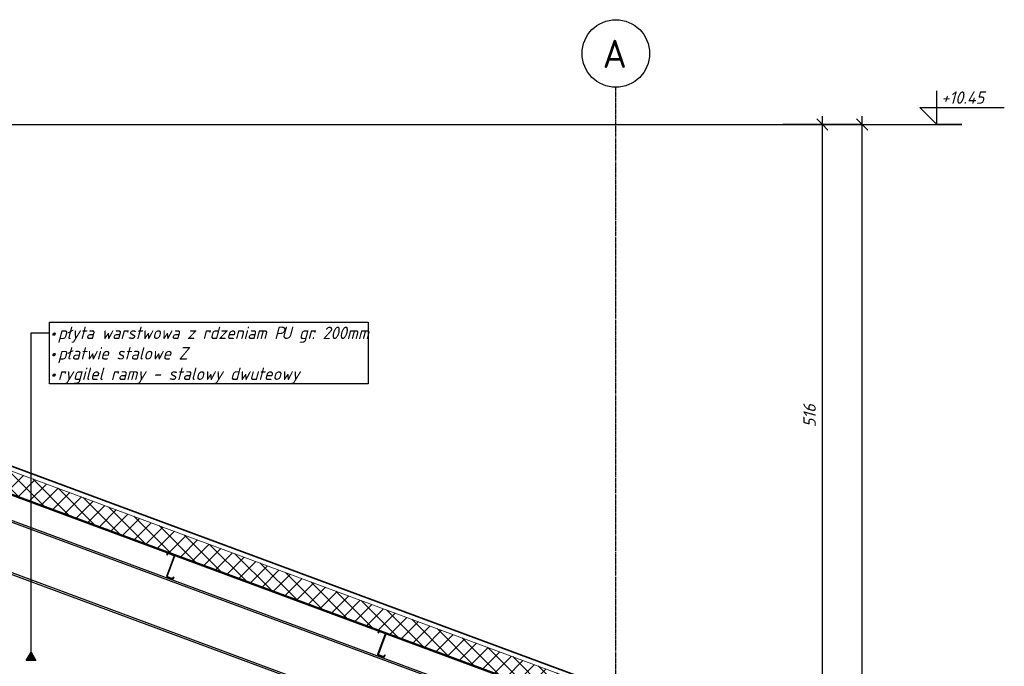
# Model space of a CAD drawing. Header units: millimetres. Extents: x -22097 to 12936, y -2051 to 11384.
# Tile 12 of 12: x 4189 to 12936, y 5642 to 11384. Entities that reach past the tile are written whole.
import ezdxf

# ---------------------------------------------------------------- set-up
doc = ezdxf.new("R2010")
doc.units = ezdxf.units.MM
doc.linetypes.add('Linia osi', pattern=[14, 6, -3, 2, -3])
for name, color, linetype, lineweight in [('A-ANNO-DIMS', 211, 'Continuous', 20), ('A-ANNO-DIMS-50', 211, 'Continuous', 20), ('A-ROOF', 132, 'Continuous', 25), ('A-ROOF-PATT', 132, 'Continuous', 35), ('G-ANNO-DIMS', 111, 'Continuous', 20), ('G-ANNO-TEXT', 231, 'Continuous', 20), ('S-BEAM', 12, 'Continuous', 25), ('S-GRID', 1, 'Continuous', 20), ('S-GRID-IDEN', 1, 'Continuous', 25)]:
    doc.layers.add(name, color=color, linetype=linetype, lineweight=lineweight)
doc.styles.add('GOST Common', font='GOST_Common.ttf', dxfattribs={"height": 250})
doc.styles.add('GOST Common_I', font='GOST_Common Italic.ttf', dxfattribs={"height": 110})
doc.dimstyles.new('Zasieczka', dxfattribs={"dimscale": 304.8, "dimtxt": 110.62865, "dimasz": 0.328084, "dimexe": 0.246063, "dimexo": 0.0625, "dimgap": 0.082021, "dimtad": 1, "dimdec": 0, "dimlfac": 0.1, "dimzin": 0, "dimdsep": 46, "dimtxsty": 'GOST Common_I', "dimblk1": 'OBLIQUE', "dimblk2": 'OBLIQUE', "dimsah": 1, "dimcen": 0.09, "dimdle": 0.246063, "dimadec": 1, "dimazin": 0, "dimtfac": 1, "dimtdec": 4, "dimtix": 1, "dimtmove": 0, "dimatfit": 3, "dimfxl": 1.148294, "dimfxlon": 1, "dimtvp": 1, "dimtfill": 1, "dimtolj": 1, "dimtzin": 0, "dimlwd": 25, "dimlwe": 25, "dimarcsym": 2})
pattern_1 = [(45, (-3742.76, 5171.7), (-125.7236, 125.7236), []), (45, (-3742.76, 5362.2), (-125.7236, 125.7236), [])]

# ---------------------------------------------------------------- blocks, each defined once
blk = doc.blocks.new('Cienkościenne - Zetowniki - 202 Z 14-1947480-B')
at = {"layer": 'S-BEAM', "lineweight": 20}
h = blk.add_hatch(dxfattribs=at)
h.set_pattern_fill('FP_5', color=256, style=0, pattern_type=2)
h.set_pattern_definition(pattern_1)
h.paths.add_polyline_path([(7423.3, 5724), (7425.9, 5724.1), (7427.8, 5726.5), (7433.7, 5742.5), (7432.4, 5743), (7425.9, 5726), (7425.3, 5725.4), (7423.7, 5725.3), (7373.4, 5744.2), (7372.7, 5744.8), (7372.7, 5746.3), (7440.4, 5929.9), (7440.3, 5932), (7438.4, 5933.8), (7382, 5954.4), (7379.4, 5953.9), (7378.1, 5952.4), (7372.7, 5937.8), (7374.2, 5937.8), (7379.9, 5952.5), (7380.5, 5953.1), (7382, 5953.1), (7438.4, 5932), (7439, 5931.4), (7439.1, 5929.9), (7371.4, 5746.3), (7371.5, 5744.2), (7373.4, 5742.5)], flags=0)
at = {"layer": 'S-BEAM', "lineweight": 35}
for p, q in [((7378.1, 5952.4), (7372.7, 5937.8)), ((7374, 5937.3), (7379.4, 5952)), ((7382, 5953.1), (7437.9, 5932.5)), ((7438.4, 5933.8), (7382.5, 5954.5)), ((7439.1, 5929.9), (7371.4, 5746.8)), ((7372.7, 5937.8), (7374, 5937.3)), ((7372.7, 5746.3), (7440.4, 5929.4)), ((7373.4, 5742.5), (7423.3, 5724)), ((7423.7, 5725.3), (7373.9, 5743.8)), ((7432.4, 5743), (7426.3, 5726.5)), ((7427.6, 5726), (7433.7, 5742.5)), ((7433.7, 5742.5), (7432.4, 5743))]:
    blk.add_line(p, q, dxfattribs=at)
for centre, radius, start, end in [((7381.3, 5951.3), 3.4, 69.69553, 159.69553), ((7381.3, 5951.3), 2, 69.69553, 159.69553), ((7437.2, 5930.6), 2, 339.69553, 69.69553), ((7437.2, 5930.6), 3.4, 339.69553, 69.69553), ((7374.5, 5745.6), 3.4, 159.69553, 249.69553), ((7374.5, 5745.6), 2, 159.69553, 249.69553), ((7424.4, 5727.2), 3.4, 249.69553, 339.69553), ((7424.4, 5727.2), 2, 249.69553, 339.69553)]:
    blk.add_arc(centre, radius, start, end, dxfattribs=at)
blk = doc.blocks.new('Cienkościenne - Zetowniki - 202 Z 14-1947481-B')
at = {"layer": 'S-BEAM', "lineweight": 20}
h = blk.add_hatch(dxfattribs=at)
h.set_pattern_fill('FP_5', color=256, style=0, pattern_type=2)
h.set_pattern_definition(pattern_1)
h.paths.add_polyline_path([(5547.5, 6418), (5550.1, 6418.1), (5551.9, 6420), (5558, 6436.5), (5556.5, 6436.5), (5550.1, 6420), (5549.6, 6419.4), (5548, 6419.3), (5497.6, 6438.2), (5497, 6438.8), (5496.9, 6440.4), (5564.7, 6623.9), (5564.6, 6626), (5562.7, 6627.8), (5506.3, 6648.5), (5503.7, 6647.9), (5502.2, 6646), (5497, 6631.8), (5498.3, 6631.3), (5504.2, 6646.5), (5504.8, 6647.1), (5506.3, 6647.2), (5562.7, 6626), (5563.3, 6625.4), (5563.4, 6623.9), (5495.7, 6440.4), (5496, 6438), (5497.6, 6436.5)], flags=0)
at = {"layer": 'S-BEAM', "lineweight": 35}
for p, q in [((5562.7, 6627.8), (5506.8, 6648.5)), ((5563.4, 6623.9), (5495.6, 6440.8)), ((5496.9, 6440.4), (5564.7, 6623.4)), ((5502.4, 6646.5), (5497, 6631.8)), ((5497, 6631.8), (5498.3, 6631.3)), ((5498.3, 6631.3), (5503.7, 6646)), ((5506.3, 6647.2), (5562.2, 6626.5)), ((5497.6, 6436.5), (5547.5, 6418)), ((5548, 6419.3), (5498.1, 6437.8)), ((5556.7, 6437), (5550.6, 6420.5)), ((5551.9, 6420), (5558, 6436.5)), ((5558, 6436.5), (5556.7, 6437))]:
    blk.add_line(p, q, dxfattribs=at)
for centre, radius, start, end in [((5505.6, 6645.3), 3.4, 69.69553, 159.69553), ((5505.6, 6645.3), 2, 69.69553, 159.69553), ((5561.5, 6624.6), 2, 339.69553, 69.69553), ((5561.5, 6624.6), 3.4, 339.69553, 69.69553), ((5498.8, 6439.7), 3.4, 159.69553, 249.69553), ((5498.8, 6439.7), 2, 159.69553, 249.69553), ((5548.7, 6421.2), 3.4, 249.69553, 339.69553), ((5548.7, 6421.2), 2, 249.69553, 339.69553)]:
    blk.add_arc(centre, radius, start, end, dxfattribs=at)
blk = doc.blocks.new('Siatka - Oś 6mm-1781598-B')
at = {"layer": 'S-GRID-IDEN'}
blk.add_circle((-17655.2, 11083.7), 300, dxfattribs=at)
blk = doc.blocks.new('DIMBLOCK6-B')
at = {"layer": 'A-ANNO-DIMS-50', "lineweight": 35}
for p, q in [((11319.8, 10453.4), (11269.8, 10503.4)), ((11319.8, 10453.4), (11369.8, 10403.4)), ((11319.8, 5291.9), (11269.8, 5341.9)), ((11319.8, 5291.9), (11369.8, 5241.9))]:
    blk.add_line(p, q, dxfattribs=at)
at = {"layer": 'A-ANNO-DIMS-50', "lineweight": 25}
for p, q in [((11319.8, 5291.9), (11319.8, 10528.4)), ((10969.8, 10453.4), (11394.8, 10453.4)), ((11319.8, 10453.4), (10969.8, 10453.4)), ((10969.8, 5291.9), (11394.8, 5291.9)), ((11319.8, 5291.9), (10969.8, 5291.9))]:
    blk.add_line(p, q, dxfattribs=at)
at = {"layer": 'A-ANNO-DIMS-50', "color": 0, "lineweight": 25, "insert": (11151, 7763.9), "char_height": 110, "width": 261.009, "attachment_point": 1, "rotation": 90, "line_spacing_factor": 1.022761, "style": 'GOST Common_I', "bg_fill": 3, "box_fill_scale": 1.25, "bg_fill_color": 256, "bg_fill_true_color": 13158600, "bg_fill_transparency": 0}
blk.add_mtext('516', dxfattribs=at)
blk = doc.blocks.new('_Oblique')
at = {"color": 0, "linetype": 'ByBlock', "lineweight": -2}
blk.add_line((-0.5, -0.5), (0.5, 0.5), dxfattribs=at)
blk = doc.blocks.new('DIMBLOCK8-B')
at = {"layer": 'A-ANNO-DIMS-50', "lineweight": 35}
for p, q in [((11673.9, 10453.4), (11623.9, 10503.4)), ((11673.9, 10453.4), (11723.9, 10403.4)), ((11673.9, -200), (11623.9, -150)), ((11673.9, -200), (11723.9, -250))]:
    blk.add_line(p, q, dxfattribs=at)
at = {"layer": 'A-ANNO-DIMS-50', "lineweight": 25}
for p, q in [((11673.9, -200), (11673.9, 10528.4)), ((11323.9, 10453.4), (11748.9, 10453.4)), ((11673.9, 10453.4), (11323.9, 10453.4)), ((11323.9, -200), (11748.9, -200)), ((11673.9, -200), (11323.9, -200))]:
    blk.add_line(p, q, dxfattribs=at)
at = {"layer": 'A-ANNO-DIMS-50', "color": 0, "lineweight": 25, "insert": (11505.1, 4977.6), "char_height": 110, "width": 357.762, "attachment_point": 1, "rotation": 90, "line_spacing_factor": 1.022761, "style": 'GOST Common_I', "bg_fill": 3, "box_fill_scale": 1.25, "bg_fill_color": 256, "bg_fill_true_color": 13158600, "bg_fill_transparency": 0}
blk.add_mtext('1065', dxfattribs=at)
blk = doc.blocks.new('Rzędne punktów - Etyk_Wymiar punktowy_Rzedna - Wnętrze-1052920-B')
at = {"layer": 'G-ANNO-DIMS', "lineweight": 25}
for p, q in [((12336.2, 10453.4), (12336.2, 10753.4)), ((12336.2, 10453.4), (12186.2, 10603.4)), ((12186.2, 10603.4), (12936.2, 10603.4))]:
    blk.add_line(p, q, dxfattribs=at)

msp = doc.modelspace()

# ---------------------------------------------------------------- hatches: boundary and pattern name
at = {"layer": 'A-ROOF-PATT', "lineweight": 20}
h = msp.add_hatch(dxfattribs=at)
h.set_pattern_fill('FP_1', color=256, style=0, pattern_type=2)
h.set_pattern_definition([(45, (-3742.76, 5171.7), (-70.7107, 70.7107), []), (135, (-3742.76, 5171.7), (-70.7107, -70.7107), [])])
h.paths.add_polyline_path([(9864.8, 5046.7), (9864.8, 5249.3), (-4085.2, 10410.8), (-18035.2, 5249.3), (-18035.2, 5046.7), (-4085.2, 10208.2), (9683.6, 5113.7)], flags=0)
at = {"layer": 'G-ANNO-TEXT', "lineweight": 25}
msp.add_hatch(color=7, dxfattribs=at).paths.add_polyline_path([(4245.8, 5692.8), (4289.1, 5767.8), (4332.4, 5692.8)], flags=0)

# ---------------------------------------------------------------- linework, layer by layer
at = {"layer": 'A-ROOF', "lineweight": 35}
for p, q in [((9864.8, 5291.9), (-4085.2, 10453.4)), ((-4085.2, 10197.5), (9484.8, 5176.6))]:
    msp.add_line(p, q, dxfattribs=at)
at = {"layer": 'A-ROOF', "lineweight": 20}
for p, q in [((-4085.2, 10410.8), (9864.8, 5249.3)), ((-4085.2, 10208.2), (9494.8, 5183.6))]:
    msp.add_line(p, q, dxfattribs=at)
at = {"layer": 'G-ANNO-DIMS', "lineweight": 25}
msp.add_line((12558.1, 10453.4), (12336.2, 10453.4), dxfattribs=at)
at = {"layer": 'G-ANNO-TEXT', "color": 7, "lineweight": 25}
for p, q in [((4289.1, 8603.3), (4454.2, 8603.3)), ((4289.1, 5692.8), (4289.1, 8603.3)), ((4245.8, 5692.8), (4289.1, 5767.8)), ((4332.4, 5692.8), (4245.8, 5692.8)), ((4289.1, 5767.8), (4332.4, 5692.8))]:
    msp.add_line(p, q, dxfattribs=at)
at = {"layer": 'G-ANNO-TEXT', "color": 7, "lineweight": 25, "flags": 128}
msp.add_lwpolyline([(4454.2, 8698.7), (7285.4, 8698.7), (7285.4, 8149.5), (4454.2, 8149.5)], close=True, dxfattribs=at)
at = {"layer": 'S-BEAM'}
for p, q in [((-4085.2, 9973.6), (9381.5, 4990.9)), ((-4085.2, 9958), (9376.4, 4977.2)), ((-4085.2, 9509.3), (9134.8, 4617.9)), ((-4085.2, 9493.8), (9134.8, 4602.4))]:
    msp.add_line(p, q, dxfattribs=at)
at = {"layer": 'S-GRID', "linetype": 'Linia osi', "lineweight": 25}
msp.add_line((9484.8, -1804.8), (9484.8, 10784.2), dxfattribs=at)

# ---------------------------------------------------------------- block references
at = {"layer": 'G-ANNO-DIMS', "lineweight": 25}
msp.add_blockref('Rzędne punktów - Etyk_Wymiar punktowy_Rzedna - Wnętrze-1052920-B', (0, 0), dxfattribs=at)
at = {"layer": 'S-BEAM'}
for name in ['Cienkościenne - Zetowniki - 202 Z 14-1947481-B', 'Cienkościenne - Zetowniki - 202 Z 14-1947480-B']:
    msp.add_blockref(name, (0, 0), dxfattribs=at)
at = {"layer": 'S-GRID-IDEN'}
msp.add_blockref('Siatka - Oś 6mm-1781598-B', (27140, 0), dxfattribs=at)

# ---------------------------------------------------------------- texts
at = {"layer": 'G-ANNO-TEXT', "color": 7, "lineweight": 25, "char_height": 110, "attachment_point": 1, "style": 'GOST Common_I'}
for s, insert, width in [('łyta warstwowa z rdzeniam P', (4604.6, 8658.3), 2312.868), ('. 200mm', (6780.8, 8658.3), 605.274), ('\\fGOST Common|b0|i1|c238|p34|;•', (4455.8, 8658.3), 88.173), ('\\fGOST Common|b0|i1|c238|p34|;p', (4528.5, 8658.3), 92.194), ('\\fGOST Common|b0|i1|c238|p34|;U', (6512.9, 8658.3), 108.228), (' gr', (6602.2, 8658.3), 216.456), ('łatwie stalowe Z', (4604.6, 8476.4), 1322.784), ('\\fGOST Common|b0|i1|c238|p34|;•', (4455.8, 8476.4), 88.173), ('\\fGOST Common|b0|i1|c238|p34|;p', (4528.5, 8476.4), 92.194), ('\\fGOST Common|b0|i1|c238|p34|;•', (4455.8, 8294.5), 88.173), ('rygilel ramy - stalowy dwuteowy', (4528.5, 8294.5), 2557.383)]:
    msp.add_mtext(s, dxfattribs=dict(at, insert=insert, width=width))
at = {"layer": 'S-GRID-IDEN', "lineweight": 20, "insert": (9367.9, 11205.9), "char_height": 250, "width": 276.582, "attachment_point": 1, "style": 'GOST Common'}
msp.add_mtext('\\fGOST Common|b0|i0|c238|p34|;A', dxfattribs=at)

# ---------------------------------------------------------------- dimensions: what is measured, and where the dimension line sits
at = {"layer": 'A-ANNO-DIMS', "lineweight": 25}
dim = msp.add_linear_dim(base=(11319.8, 10453.4), p1=(10969.8, 5291.9), p2=(10969.8, 10453.4), angle=90, dimstyle='Zasieczka', override={"dimpost": '<>', "dimfxl": 5161.5}, dxfattribs=at)
dim.commit()
dim.dimension.update_dxf_attribs({"geometry": 'DIMBLOCK6-B', "text_midpoint": (11239.8, 7872.7)})

# ---------------------------------------------------------------- next in the draw order: texts
at = {"layer": 'G-ANNO-DIMS', "lineweight": 25, "insert": (12376, 10747.2), "char_height": 110, "width": 504.46, "attachment_point": 1, "line_spacing_factor": 1.022761, "style": 'GOST Common_I', "bg_fill": 3, "box_fill_scale": 1.25, "bg_fill_color": 256, "bg_fill_true_color": 13158600, "bg_fill_transparency": 0}
msp.add_mtext('+10.45', dxfattribs=at)

# ---------------------------------------------------------------- next in the draw order: dimensions: what is measured, and where the dimension line sits
at = {"layer": 'A-ANNO-DIMS', "lineweight": 25}
dim = msp.add_linear_dim(base=(11673.9, 10453.4), p1=(11323.9, -200), p2=(11323.9, 10453.4), angle=90, dimstyle='Zasieczka', override={"dimpost": '<>', "dimfxl": 10653.401231}, dxfattribs=at)
dim.commit()
dim.dimension.update_dxf_attribs({"geometry": 'DIMBLOCK8-B', "text_midpoint": (11593.9, 5126.7)})

# ---------------------------------------------------------------- next in the draw order: linework, layer by layer
at = {"layer": 'G-ANNO-DIMS', "lineweight": 25}
msp.add_line((-4085.2, 10453.4), (12558.1, 10453.4), dxfattribs=at)

doc.saveas('drawing.dxf')
